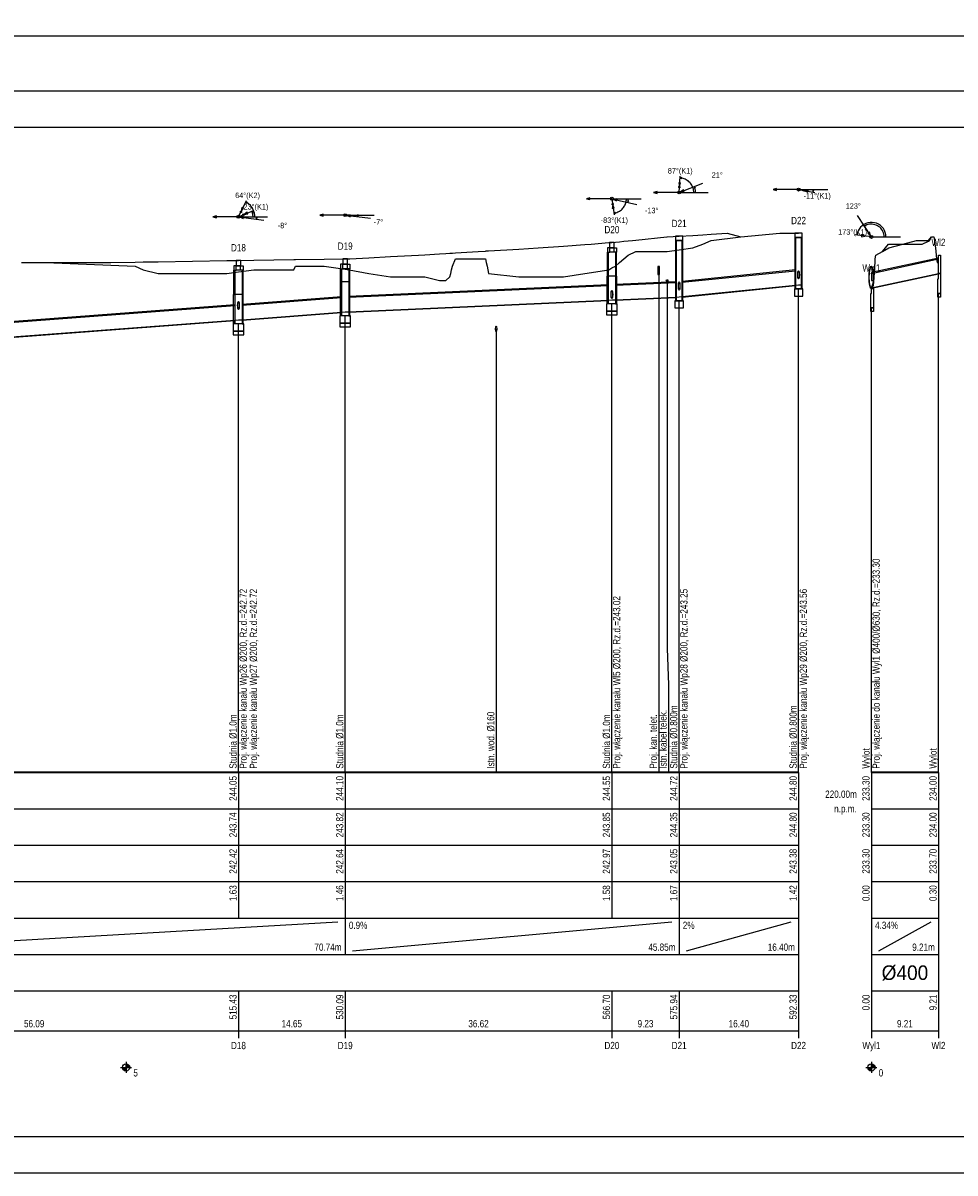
# Model space of a CAD drawing. Header units: metres. Extents: x 0 to 2625, y -705 to 306.
# Tile 22 of 34: x 1345 to 1601, y -10 to 306. Entities that reach past the tile are written whole.
import ezdxf
from ezdxf.enums import TextEntityAlignment as Align

# ---------------------------------------------------------------- set-up
doc = ezdxf.new("R2010")
doc.units = ezdxf.units.M
doc.header["$LTSCALE"] = 0.2
doc.layers.get('0').update_dxf_attribs({"color": 250, "linetype": 'CONTINUOUS'})
doc.layers.get('Defpoints').update_dxf_attribs({"linetype": 'CONTINUOUS'})
for name, color, linetype in [('Budynki', 7, 'CONTINUOUS'), ('Liczby', 7, 'CONTINUOUS'), ('Linie_opisowe', 7, 'CONTINUOUS'), ('Linie_tabeli', 7, 'CONTINUOUS'), ('Odcinki', 7, 'CONTINUOUS'), ('Opis_PZ', 7, 'CONTINUOUS'), ('Opis_uzbr_n', 7, 'CONTINUOUS'), ('Opis_wl', 7, 'CONTINUOUS'), ('Osie', 7, 'CONTINUOUS'), ('Teren_istn', 3, 'CONTINUOUS'), ('Teren_proj', 2, 'CONTINUOUS'), ('Uzbr_podz', 7, 'CONTINUOUS'), ('warstwa_nr_0', 8, 'CONTINUOUS'), ('Wezly', 7, 'CONTINUOUS'), ('Wymiary', 7, 'CONTINUOUS')]:
    doc.layers.add(name, color=color, linetype=linetype)
doc.styles.get("Standard").update_dxf_attribs({"font": 'arial.ttf'})
doc.dimstyles.new('ISO-25', dxfattribs={"dimtxt": 2.5, "dimasz": 2.5, "dimexe": 1.25, "dimexo": 0.625, "dimtad": 1, "dimdec": 4, "dimdsep": 46, "dimtxsty": 'Standard', "dimcen": 2.5, "dimadec": 0, "dimazin": 0, "dimtfac": 1, "dimtdec": 4, "dimtmove": 0, "dimatfit": 3, "dimfxl": 1, "dimtolj": 1, "dimtzin": 0, "dimarcsym": 0})

# ---------------------------------------------------------------- blocks, each defined once
blk = doc.blocks.new('*D3')
at = {"color": 0, "lineweight": -2, "transparency": 16777216}
for p, q in [((0, 287.62), (0, 303.44)), ((2625.3, 287.62), (2625.3, 303.44)), ((2.5, 302.19), (2622.8, 302.19))]:
    blk.add_line(p, q, dxfattribs=at)
at = {"color": 0, "transparency": 16777216}
for points in [[(2.5, 302.61), (2.5, 301.77), (0, 302.19)], [(2622.8, 302.61), (2622.8, 301.77), (2625.3, 302.19)]]:
    blk.add_solid(points, dxfattribs=at)
at = {"layer": 'Defpoints', "color": 0, "transparency": 16777216}
for p in [(2625.3, 302.19), (0, 287), (2625.3, 287)]:
    blk.add_point(p, dxfattribs=at)
at = {"color": 0, "transparency": 16777216, "insert": (1312.65, 304.09), "char_height": 2.5, "attachment_point": 5}
blk.add_mtext('\\A1;2625.2962', dxfattribs=at)

msp = doc.modelspace()

# ---------------------------------------------------------------- linework, layer by layer
at = {"layer": 'Budynki'}
for points in [[(1597.1023, 242), (1597.1023, 237), (1596.5023, 237), (1596.5023, 242)], [(1578.6858, 235), (1578.6858, 237.2), (1578.0858, 237.2), (1578.0858, 235)], [(1597.1023, 237), (1597.1023, 231.5), (1596.3023, 231.5), (1596.3023, 235.5), (1596.5023, 235.5), (1596.5023, 237)], [(1578.6858, 232.8), (1578.6858, 227.5), (1577.8858, 227.5), (1577.8858, 231.5), (1578.0858, 231.5), (1578.0858, 232.8)], [(1597.1023, 231.5), (1597.1023, 230.5), (1596.3023, 230.5), (1596.3023, 231.5)], [(1578.6858, 227.5), (1578.6858, 226.5), (1577.8858, 226.5), (1577.8858, 227.5)]]:
    msp.add_lwpolyline(points, close=True, dxfattribs=at)
at = {"layer": 'Liczby'}
for p, q in [((1371.9226, 19), (1374.9226, 19)), ((1372.425, 18.9302), (1374.4202, 19.0698)), ((1372.4323, 18.8608), (1374.4129, 19.1392)), ((1372.4445, 18.7921), (1374.4007, 19.2079)), ((1372.4613, 18.7244), (1374.3839, 19.2756)), ((1372.4829, 18.658), (1374.3623, 19.342)), ((1372.5091, 18.5933), (1374.3361, 19.4067)), ((1372.5397, 18.5305), (1374.3055, 19.4695)), ((1372.5746, 18.4701), (1374.2706, 19.5299)), ((1372.6136, 18.4122), (1374.2316, 19.5878)), ((1372.6566, 18.3572), (1374.1886, 19.6428)), ((1372.7033, 18.3053), (1374.1419, 19.6947)), ((1372.7535, 18.2569), (1374.0917, 19.7431)), ((1372.8069, 18.212), (1374.0383, 19.788)), ((1372.8634, 18.171), (1373.9818, 19.829)), ((1372.9226, 18.134), (1373.9226, 19.866)), ((1372.9842, 18.1012), (1373.861, 19.8988)), ((1373.048, 18.0728), (1373.7972, 19.9272)), ((1373.1136, 18.0489), (1373.7316, 19.9511)), ((1373.1807, 18.0297), (1373.6645, 19.9703)), ((1373.249, 18.0152), (1373.5962, 19.9848)), ((1373.3181, 18.0055), (1373.5271, 19.9945)), ((1373.3877, 18.0006), (1373.4575, 19.9994)), ((1373.4226, 20.5), (1373.4226, 17.5)), ((1576.5858, 19), (1579.5858, 19)), ((1577.0882, 18.9302), (1579.0834, 19.0698)), ((1577.0955, 18.8608), (1579.0761, 19.1392)), ((1577.1077, 18.7921), (1579.0639, 19.2079)), ((1577.1245, 18.7244), (1579.0471, 19.2756)), ((1577.1461, 18.658), (1579.0255, 19.342)), ((1577.1723, 18.5933), (1578.9993, 19.4067)), ((1577.2029, 18.5305), (1578.9687, 19.4695)), ((1577.2378, 18.4701), (1578.9338, 19.5299)), ((1577.2768, 18.4122), (1578.8948, 19.5878)), ((1577.3198, 18.3572), (1578.8518, 19.6428)), ((1577.3665, 18.3053), (1578.8051, 19.6947)), ((1577.4167, 18.2569), (1578.7549, 19.7431)), ((1577.4701, 18.212), (1578.7015, 19.788)), ((1577.5266, 18.171), (1578.645, 19.829)), ((1577.5858, 18.134), (1578.5858, 19.866)), ((1577.6474, 18.1012), (1578.5242, 19.8988)), ((1577.7112, 18.0728), (1578.4604, 19.9272)), ((1577.7768, 18.0489), (1578.3948, 19.9511)), ((1577.8439, 18.0297), (1578.3277, 19.9703)), ((1577.9122, 18.0152), (1578.2594, 19.9848)), ((1577.9813, 18.0055), (1578.1903, 19.9945)), ((1578.0509, 18.0006), (1578.1207, 19.9994)), ((1578.0858, 20.5), (1578.0858, 17.5))]:
    msp.add_line(p, q, dxfattribs=at)
for centre in [(1373.4226, 19), (1578.0858, 19)]:
    msp.add_circle(centre, 1, dxfattribs=at)
at = {"layer": 'Linie_opisowe'}
for p, q in [((1519.6841, 236.764), (1519.6841, 100)), ((1475.0641, 221.746), (1475.0641, 100))]:
    msp.add_line(p, q, dxfattribs=at)
msp.add_lwpolyline([(1521.9841, 235.001), (1521.9841, 134.04), (1522.3841, 124.04), (1522.3841, 100)], dxfattribs=at)
at = {"layer": 'Linie_tabeli'}
for p, q in [((1404.2879, 100), (1404.2879, 90)), ((1433.5955, 100), (1433.5955, 90)), ((1506.8289, 100), (1506.8289, 90)), ((1525.2952, 100), (1525.2952, 90)), ((1558.0858, 100), (1558.0858, 90)), ((1558.0858, 100), (1558.0858, 29)), ((1578.0858, 100), (1578.0858, 90)), ((1578.0858, 100), (1578.0858, 29)), ((1596.5023, 100), (1596.5023, 90)), ((1596.5023, 100), (1596.5023, 29)), ((373.4226, 90), (1558.0858, 90)), ((1404.2879, 90), (1404.2879, 60)), ((1433.5955, 90), (1433.5955, 60)), ((1506.8289, 90), (1506.8289, 60)), ((1525.2952, 90), (1525.2952, 60)), ((1558.0858, 90), (1558.0858, 60)), ((1578.0858, 90), (1596.5023, 90)), ((1578.0858, 90), (1578.0858, 60)), ((1596.5023, 90), (1596.5023, 60)), ((373.4226, 80), (1558.0858, 80)), ((1578.0858, 80), (1596.5023, 80)), ((373.4226, 70), (1558.0858, 70)), ((1578.0858, 70), (1596.5023, 70)), ((373.4226, 60), (1558.0858, 60)), ((1433.5955, 60), (1433.5955, 50)), ((1525.2952, 60), (1525.2952, 50)), ((1525.2952, 60), (1525.2952, 50)), ((1558.0858, 60), (1558.0858, 50)), ((1578.0858, 60), (1596.5023, 60)), ((1578.0858, 60), (1578.0858, 50)), ((1596.5023, 60), (1596.5023, 50)), ((1294.1079, 51), (1431.5955, 59)), ((1435.5955, 51), (1523.2952, 59)), ((1527.2952, 51), (1556.0858, 59)), ((1580.0858, 51), (1594.5023, 59)), ((373.4226, 50), (1558.0858, 50)), ((1558.0858, 50), (1558.0858, 40)), ((1578.0858, 50), (1596.5023, 50)), ((1596.5023, 50), (1596.5023, 40)), ((373.4226, 40), (1558.0858, 40)), ((1404.2879, 40), (1404.2879, 27)), ((1433.5955, 40), (1433.5955, 27)), ((1506.8289, 40), (1506.8289, 27)), ((1525.2952, 40), (1525.2952, 27)), ((1558.0858, 40), (1558.0858, 27)), ((1578.0858, 40), (1596.5023, 40)), ((1578.0858, 40), (1578.0858, 27)), ((1596.5023, 40), (1596.5023, 27)), ((373.4226, 29), (1558.0858, 29)), ((1578.0858, 29), (1596.5023, 29))]:
    msp.add_line(p, q, dxfattribs=at)
msp.add_lwpolyline([(30, 0), (2615.2962, 0), (2615.2962, 277), (30, 277)], close=True, dxfattribs=at)
for points in [[(1558.0858, 100), (1558.0858, 232.7245)], [(1596.5023, 100), (1596.5023, 231.5)], [(1506.8289, 100), (1506.8289, 228.6495)], [(1525.2952, 100), (1525.2952, 229.4895)], [(1578.0858, 100), (1578.0858, 227.5)], [(1433.5955, 100), (1433.5955, 225.324)], [(1404.2879, 100), (1404.2879, 223.1259)]]:
    msp.add_lwpolyline(points, dxfattribs=at)
for points in [[(373.4226, 100, 0.5, 0.5, 0), (1558.0858, 100, 0.5, 0.5, 0)], [(1578.0858, 100, 0.5, 0.5, 0), (1596.5023, 100, 0.5, 0.5, 0)]]:
    msp.add_lwpolyline(points, format="xyseb", dxfattribs=at)
at = {"layer": 'Odcinki'}
for points in [[(1578.0858, 237), (1596.5023, 241), (1596.5023, 241.2), (1578.0858, 237.2)], [(1526.0952, 234.6055), (1557.2858, 237.7245), (1557.2858, 237.9245), (1526.0952, 234.8055)], [(1578.0858, 233), (1596.5023, 237), (1596.5023, 236.8), (1578.0858, 232.8)], [(1434.5955, 230.444), (1505.8289, 233.6495), (1505.8289, 233.8495), (1434.5955, 230.644)], [(1507.8289, 233.7395), (1524.4952, 234.4895), (1524.4952, 234.6895), (1507.8289, 233.9395)], [(1526.0952, 230.6055), (1557.2858, 233.7245), (1557.2858, 233.5245), (1526.0952, 230.4055)], [(1405.2879, 228.2759), (1432.5955, 230.324), (1432.5955, 230.524), (1405.2879, 228.4759)], [(1507.8289, 229.7395), (1524.4952, 230.4895), (1524.4952, 230.2895), (1507.8289, 229.5395)], [(1293.1079, 219.8624), (1403.2879, 228.1259), (1403.2879, 228.3259), (1293.1079, 220.0624)], [(1434.5955, 226.444), (1505.8289, 229.6495), (1505.8289, 229.4495), (1434.5955, 226.244)], [(1405.2879, 224.2759), (1432.5955, 226.324), (1432.5955, 226.124), (1405.2879, 224.0759)], [(1293.1079, 215.8624), (1403.2879, 224.1259), (1403.2879, 223.9259), (1293.1079, 215.6624)]]:
    msp.add_lwpolyline(points, close=True, dxfattribs=at)
at = {"layer": 'Opis_wl'}
for centre, major_axis in [((1558.0858, 236.6), (0, -1.1)), ((1558.0858, 236.6), (0, -1)), ((1578.0858, 235.8636), (0, -3.15)), ((1578.0858, 235.8636), (0, -2.864)), ((1525.2952, 233.5255), (0, -1.1)), ((1525.2952, 233.5255), (0, -1)), ((1506.8289, 231.1945), (0, -1.1)), ((1506.8289, 231.1945), (0, -1)), ((1404.2879, 228.2009), (0, -1.1)), ((1404.2879, 228.2009), (0, -1.1)), ((1404.2879, 228.2009), (0, -1)), ((1404.2879, 228.2009), (0, -1))]:
    msp.add_ellipse(centre, major_axis=major_axis, ratio=0.2, dxfattribs=at)
at = {"layer": 'Osie'}
for p, q in [((1525.2952, 259.2045), (1533.2952, 259.2045)), ((1558.0858, 260), (1566.0858, 260)), ((1506.8289, 257.4987), (1514.8289, 257.4987)), ((1433.5955, 252.9805), (1441.5955, 252.9805)), ((1404.2879, 252.5341), (1412.2879, 252.5341)), ((1578.0858, 247), (1586.0858, 247))]:
    msp.add_line(p, q, dxfattribs=at)
at = {"layer": 'Teren_istn'}
for points in [[(1344.7265, 240), (1351.3594, 240), (1375.9129, 239), (1378.1354, 238), (1382.2559, 237), (1401.0909, 237), (1404.2879, 237.4318), (1408.4957, 238), (1419.4868, 238), (1419.9701, 239), (1427.8538, 239), (1433.5955, 238.1639), (1434.7214, 238), (1440.06, 237), (1446.0422, 236), (1455.4982, 236), (1459.5199, 235), (1461.2356, 235), (1462.3201, 236), (1462.597, 237), (1462.8163, 238), (1463.0406, 239), (1463.8844, 241), (1472.1217, 241), (1472.3304, 240), (1472.5392, 239), (1472.7475, 238), (1472.9556, 237), (1481.2657, 236), (1493.5141, 236), (1499.4425, 237), (1505.9739, 238), (1506.8289, 238.4717), (1507.7865, 239), (1508.9374, 240), (1510.1507, 241), (1511.2982, 242), (1513.4242, 243), (1521.9784, 243), (1525.2952, 243.469), (1529.0502, 244), (1531.7841, 245), (1534.1096, 246), (1542.2316, 247), (1552.9439, 248), (1558.0858, 248)], [(1578.0858, 233), (1578.4638, 234), (1578.7146, 235), (1578.8755, 236), (1578.9573, 237), (1579.0085, 238), (1579.0529, 239), (1579.0894, 240), (1579.1213, 241), (1579.2941, 242), (1581.1262, 243), (1582.8362, 244), (1586.7436, 245), (1590.4943, 246), (1593.7719, 246), (1594.6243, 247), (1595.2683, 247), (1595.3956, 246), (1595.5206, 245), (1595.6425, 244), (1595.7624, 243), (1595.8823, 242), (1595.9998, 241), (1596.149, 240), (1596.5023, 240)]]:
    msp.add_lwpolyline(points, dxfattribs=at)
at = {"layer": 'Teren_proj'}
for points in [[(1351.3594, 240), (1369.231, 240), (1375.9129, 240.1018), (1378.1354, 240.1357), (1382.2559, 240.1984), (1401.0909, 240.4854), (1404.2879, 240.5341), (1408.4957, 240.5982), (1419.4868, 240.7656), (1419.9701, 240.773), (1427.8538, 240.8931), (1433.5955, 240.9805), (1434.7214, 240.9977), (1434.8728, 241), (1440.06, 241.2757), (1446.0422, 241.5937), (1453.6863, 242), (1455.4982, 242.1105), (1459.5199, 242.3559), (1461.2356, 242.4605), (1462.3201, 242.5267), (1462.597, 242.5436), (1462.8163, 242.557), (1463.0406, 242.5707), (1463.8844, 242.6221), (1470.0783, 243), (1472.1217, 243.1239), (1472.3304, 243.1366), (1472.5392, 243.1492), (1472.7475, 243.1619), (1472.9556, 243.1745), (1481.2657, 243.6784), (1486.5686, 244), (1493.5141, 244.4755), (1499.4425, 244.8813), (1501.1759, 245), (1505.9739, 245.4233), (1506.8289, 245.4987), (1507.7865, 245.5832), (1508.9374, 245.6847), (1510.1507, 245.7918), (1511.2982, 245.893), (1512.5108, 246), (1513.4242, 246.0973), (1521.9, 247), (1521.9784, 247.0047), (1525.2952, 247.2045), (1529.0502, 247.4307), (1531.7841, 247.5954), (1534.1096, 247.7354), (1538.5018, 248), (1542.2316, 247)], [(1586.7436, 245), (1590.4943, 245), (1591.9951, 245), (1593.7719, 245.8607), (1594.0594, 246), (1594.6243, 247)], [(1581.1262, 243), (1582.7377, 245), (1582.8362, 245), (1586.7436, 245)]]:
    msp.add_lwpolyline(points, dxfattribs=at)
at = {"layer": 'Uzbr_podz'}
for points in [[(1519.4641, 236.664), (1519.9041, 236.664), (1519.9041, 238.864), (1519.4641, 238.864)], [(1519.4841, 236.764), (1519.8841, 236.764), (1519.8841, 238.764), (1519.4841, 238.764)]]:
    msp.add_lwpolyline(points, close=True, dxfattribs=at)
msp.add_circle((1521.9841, 235.001), 0.25, dxfattribs=at)
for major_axis in [(0, -0.84), (0, -0.8)]:
    msp.add_ellipse((1475.0641, 221.746), major_axis=major_axis, ratio=0.2, dxfattribs=at)
at = {"layer": 'warstwa_nr_0'}
msp.add_lwpolyline([(0, -10), (2625.2962, -10), (2625.2962, 287), (0, 287)], close=True, dxfattribs=at)
at = {"layer": 'Wezly'}
for p, q in [((1507.4289, 243.9987), (1506.2289, 243.9987)), ((1507.4289, 242.7987), (1506.2289, 242.7987)), ((1404.8879, 239.0341), (1403.6879, 239.0341)), ((1404.8879, 237.8341), (1403.6879, 237.8341)), ((1434.1955, 239.4805), (1432.9955, 239.4805)), ((1434.1955, 238.2805), (1432.9955, 238.2805)), ((1434.7155, 234.6805), (1432.4755, 234.6805)), ((1507.9489, 236.1987), (1505.7089, 236.1987)), ((1405.4079, 231.2341), (1403.1679, 231.2341))]:
    msp.add_line(p, q, dxfattribs=at)
for points in [[(1524.2952, 246.0045), (1526.2952, 246.0045), (1526.2952, 247.2045), (1524.2952, 247.2045)], [(1557.0858, 246.8), (1559.0858, 246.8), (1559.0858, 248), (1557.0858, 248)], [(1557.0858, 232.7245), (1559.0858, 232.7245), (1559.0858, 246.8), (1557.0858, 246.8)], [(1557.2858, 232.7245), (1558.8858, 232.7245), (1558.8858, 246.8), (1557.2858, 246.8)], [(1506.2289, 243.9987), (1505.5789, 243.9987), (1505.5789, 242.7987), (1506.2289, 242.7987)], [(1506.2049, 243.9987), (1507.4529, 243.9987), (1507.4529, 245.4987), (1506.2049, 245.4987)], [(1507.4289, 243.9987), (1508.0789, 243.9987), (1508.0789, 242.7987), (1507.4289, 242.7987)], [(1524.2952, 229.4895), (1526.2952, 229.4895), (1526.2952, 246.0045), (1524.2952, 246.0045)], [(1524.4952, 229.4895), (1526.0952, 229.4895), (1526.0952, 246.0045), (1524.4952, 246.0045)], [(1403.6639, 239.0341), (1404.9119, 239.0341), (1404.9119, 240.5341), (1403.6639, 240.5341)], [(1432.9715, 239.4805), (1434.2195, 239.4805), (1434.2195, 240.9805), (1432.9715, 240.9805)], [(1505.8289, 236.1987), (1505.5789, 236.1987), (1505.5789, 242.7987), (1505.8289, 242.7987)], [(1507.8289, 236.1987), (1508.0789, 236.1987), (1508.0789, 242.7987), (1507.8289, 242.7987)], [(1403.6879, 239.0341), (1403.0379, 239.0341), (1403.0379, 237.8341), (1403.6879, 237.8341)], [(1403.2879, 231.2341), (1403.0379, 231.2341), (1403.0379, 237.8341), (1403.2879, 237.8341)], [(1404.8879, 239.0341), (1405.5379, 239.0341), (1405.5379, 237.8341), (1404.8879, 237.8341)], [(1405.2879, 231.2341), (1405.5379, 231.2341), (1405.5379, 237.8341), (1405.2879, 237.8341)], [(1432.9955, 239.4805), (1432.3455, 239.4805), (1432.3455, 238.2805), (1432.9955, 238.2805)], [(1432.5955, 234.6805), (1432.3455, 234.6805), (1432.3455, 238.2805), (1432.5955, 238.2805)], [(1434.1955, 239.4805), (1434.8455, 239.4805), (1434.8455, 238.2805), (1434.1955, 238.2805)], [(1434.5955, 234.6805), (1434.8455, 234.6805), (1434.8455, 238.2805), (1434.5955, 238.2805)], [(1432.5955, 225.324), (1432.2755, 225.324), (1432.2755, 234.6805), (1432.5955, 234.6805)], [(1434.5955, 225.324), (1434.9155, 225.324), (1434.9155, 234.6805), (1434.5955, 234.6805)], [(1505.8289, 228.6495), (1505.5089, 228.6495), (1505.5089, 236.1987), (1505.8289, 236.1987)], [(1507.8289, 228.6495), (1508.1489, 228.6495), (1508.1489, 236.1987), (1507.8289, 236.1987)], [(1558.0858, 232.7245), (1557.2858, 232.7245), (1557.2858, 233.7245), (1558.0858, 233.8045), (1558.8858, 233.8045), (1558.8858, 232.7245)], [(1403.2879, 223.1259), (1402.9679, 223.1259), (1402.9679, 231.2341), (1403.2879, 231.2341)], [(1405.2879, 223.1259), (1405.6079, 223.1259), (1405.6079, 231.2341), (1405.2879, 231.2341)], [(1525.2952, 229.4895), (1524.4952, 229.4895), (1524.4952, 230.4895), (1525.2952, 230.5255), (1526.0952, 230.6055), (1526.0952, 229.4895)], [(1556.9338, 230.7245), (1559.2378, 230.7245), (1559.2378, 232.7245), (1556.9338, 232.7245)], [(1505.3889, 226.6495), (1508.2689, 226.6495), (1508.2689, 228.6495), (1505.3889, 228.6495)], [(1506.8289, 228.6495), (1505.8289, 228.6495), (1505.8289, 229.6495), (1506.8289, 229.6945), (1507.8289, 229.7395), (1507.8289, 228.6495)], [(1524.1432, 227.4895), (1526.4472, 227.4895), (1526.4472, 229.4895), (1524.1432, 229.4895)], [(1404.2879, 223.1259), (1403.2879, 223.1259), (1403.2879, 224.1259), (1404.2879, 224.2009), (1405.2879, 224.2759), (1405.2879, 223.1259)], [(1432.1555, 223.324), (1435.0355, 223.324), (1435.0355, 225.324), (1432.1555, 225.324)], [(1433.5955, 225.324), (1432.5955, 225.324), (1432.5955, 226.324), (1433.5955, 226.399), (1434.5955, 226.444), (1434.5955, 225.324)], [(1505.3889, 225.6495), (1508.2689, 225.6495), (1508.2689, 226.6495), (1505.3889, 226.6495)], [(1402.8479, 221.1259), (1405.7279, 221.1259), (1405.7279, 223.1259), (1402.8479, 223.1259)], [(1402.8479, 220.1259), (1405.7279, 220.1259), (1405.7279, 221.1259), (1402.8479, 221.1259)], [(1432.1555, 222.324), (1435.0355, 222.324), (1435.0355, 223.324), (1432.1555, 223.324)]]:
    msp.add_lwpolyline(points, close=True, dxfattribs=at)
at = {"layer": 'Wymiary'}
for p, q in [((1525.2952, 259.2045), (1525.5544, 263.697)), ((1525.2952, 259.2045), (1518.2952, 259.2045)), ((1525.2952, 259.2045), (1531.8228, 261.7326)), ((1558.0858, 260), (1551.0858, 260)), ((1558.0858, 260), (1562.5089, 259.1717)), ((1404.2879, 252.5341), (1406.4854, 257.0253)), ((1506.8289, 257.4987), (1499.8289, 257.4987)), ((1506.8289, 257.4987), (1507.4126, 253.0367)), ((1506.8289, 257.4987), (1513.6531, 255.9397)), ((1404.2879, 252.5341), (1408.4444, 254.2585)), ((1433.5955, 252.9805), (1426.5955, 252.9805)), ((1433.5955, 252.9805), (1440.5409, 252.1073)), ((1578.0858, 247), (1574.2967, 252.8858)), ((1404.2879, 252.5341), (1397.2879, 252.5341)), ((1404.2879, 252.5341), (1411.2238, 251.5889)), ((1578.0858, 247), (1575.9206, 250.3633)), ((1578.0858, 247), (1573.6172, 247.5307))]:
    msp.add_line(p, q, dxfattribs=at)
for points in [[(1525.5256, 263.1979), (1526.0003, 263.0409), (1526.0152, 263.2993)], [(1518.2952, 259.2045), (1519.2612, 258.9457), (1519.2612, 259.4633)], [(1525.3931, 260.9017), (1525.7072, 261.8511), (1525.1904, 261.8809)], [(1525.6682, 259.349), (1526.6624, 259.4565), (1526.4755, 259.9392)], [(1529.4915, 260.8297), (1529.5453, 260.3326), (1529.7866, 260.4261)], [(1551.0858, 260), (1552.0517, 259.7412), (1552.0517, 260.2588)], [(1559.7568, 259.6871), (1560.6586, 259.2549), (1560.7538, 259.7637)], [(1562.0175, 259.2638), (1562.2336, 259.7147), (1561.9792, 259.7623)], [(1406.2656, 256.5762), (1406.6426, 256.2477), (1406.7563, 256.4801)], [(1499.8289, 257.4987), (1500.7948, 257.2399), (1500.7948, 257.7575)], [(1507.0494, 255.8131), (1506.9181, 254.8218), (1507.4313, 254.8889)], [(1507.2188, 257.4096), (1508.1029, 256.9422), (1508.2181, 257.4468)], [(1511.2159, 256.4965), (1511.4496, 256.9385), (1511.1973, 256.9962)], [(1397.2879, 252.5341), (1398.2538, 252.2752), (1398.2538, 252.7929)], [(1404.6842, 252.4801), (1405.6064, 252.0932), (1405.6763, 252.6061)], [(1405.035, 254.0611), (1405.692, 254.815), (1405.2271, 255.0425)], [(1405.8581, 253.1855), (1406.8495, 253.3166), (1406.6511, 253.7947)], [(1407.9826, 254.0669), (1408.0481, 253.5712), (1408.2872, 253.6704)], [(1426.5955, 252.9805), (1427.5615, 252.7217), (1427.5615, 253.2394)], [(1433.9924, 252.9306), (1434.9185, 252.5533), (1434.9831, 253.0669)], [(1437.0682, 252.5439), (1437.2568, 253.0069), (1437.0001, 253.0392)], [(1507.3478, 253.5325), (1507.8434, 253.4669), (1507.8099, 253.7235)], [(1409.2421, 251.859), (1409.4355, 252.32), (1409.1791, 252.355)], [(1576.1913, 249.9429), (1576.6674, 250.0955), (1576.5273, 250.3132)], [(1574.1137, 247.4718), (1574.2992, 247.9361), (1574.0422, 247.9666)], [(1576.3977, 247.2005), (1575.469, 247.5714), (1575.408, 247.0574)], [(1577.8693, 247.3363), (1577.5641, 248.2886), (1577.1288, 248.0084)], [(1577.8693, 247.3363), (1577.5641, 248.2886), (1577.1288, 248.0084)]]:
    msp.add_lwpolyline(points, close=True, dxfattribs=at)
for points in [[(1529.2952, 259.2045), (1529.2838, 259.5069), (1529.2495, 259.8075), (1529.1926, 260.1046), (1529.1134, 260.3967), (1529.0124, 260.6819), (1528.8901, 260.9586), (1528.7472, 261.2253), (1528.5846, 261.4804), (1528.4032, 261.7226), (1528.204, 261.9503), (1527.9881, 262.1623), (1527.7568, 262.3574), (1527.5115, 262.5344), (1527.2534, 262.6924), (1526.9842, 262.8304), (1526.7053, 262.9477), (1526.4183, 263.0436), (1526.1249, 263.1175), (1525.8268, 263.169), (1525.5256, 263.1979)], [(1529.7952, 259.2045), (1529.7922, 259.3707), (1529.7829, 259.5368), (1529.7676, 259.7023), (1529.7462, 259.8672), (1529.7186, 260.0312), (1529.6851, 260.194), (1529.6455, 260.3555), (1529.6, 260.5154), (1529.5487, 260.6736), (1529.4915, 260.8297)], [(1562.0175, 259.2638), (1562.0304, 259.3367), (1562.042, 259.4098), (1562.0523, 259.4831), (1562.0612, 259.5566), (1562.0687, 259.6303), (1562.0749, 259.7041), (1562.0797, 259.778), (1562.0831, 259.8519), (1562.0851, 259.926), (1562.0858, 260)], [(1408.7879, 252.5341), (1408.7809, 252.785), (1408.7599, 253.0351), (1408.725, 253.2837), (1408.6763, 253.5299), (1408.614, 253.7731), (1408.5381, 254.0124), (1408.4491, 254.2471), (1408.3471, 254.4764), (1408.2325, 254.6997), (1408.1056, 254.9163), (1407.9668, 255.1255), (1407.8166, 255.3266), (1407.6554, 255.519), (1407.4837, 255.7021), (1407.3021, 255.8754), (1407.1111, 256.0383), (1406.9113, 256.1902), (1406.7034, 256.3308), (1406.4879, 256.4596), (1406.2656, 256.5762)], [(1507.3478, 253.5325), (1507.6319, 253.5802), (1507.9118, 253.6481), (1508.1862, 253.736), (1508.4535, 253.8435), (1508.7123, 253.9699), (1508.9614, 254.1146), (1509.1995, 254.2769), (1509.4252, 254.4558), (1509.6375, 254.6506), (1509.8352, 254.8601), (1510.0173, 255.0833), (1510.1829, 255.3191), (1510.331, 255.5661), (1510.461, 255.8232), (1510.5722, 256.089), (1510.664, 256.362), (1510.7358, 256.641), (1510.7874, 256.9244), (1510.8185, 257.2108), (1510.8289, 257.4987)], [(1511.2159, 256.4965), (1511.2373, 256.5953), (1511.2564, 256.6945), (1511.2734, 256.7942), (1511.2881, 256.8941), (1511.3005, 256.9944), (1511.3107, 257.095), (1511.3187, 257.1957), (1511.3243, 257.2967), (1511.3277, 257.3977), (1511.3289, 257.4987)], [(1408.2879, 252.5341), (1408.2848, 252.6913), (1408.2755, 252.8483), (1408.2601, 253.0049), (1408.2385, 253.1607), (1408.2108, 253.3155), (1408.1771, 253.4691), (1408.1373, 253.6213), (1408.0916, 253.7718), (1408.04, 253.9204), (1407.9826, 254.0669)], [(1437.0682, 252.5439), (1437.0734, 252.5874), (1437.078, 252.6309), (1437.0821, 252.6745), (1437.0857, 252.7181), (1437.0887, 252.7618), (1437.0912, 252.8055), (1437.0931, 252.8492), (1437.0944, 252.893), (1437.0953, 252.9368), (1437.0955, 252.9805)], [(1409.2421, 251.859), (1409.2508, 251.9261), (1409.2586, 251.9934), (1409.2654, 252.0607), (1409.2714, 252.1282), (1409.2764, 252.1957), (1409.2806, 252.2633), (1409.2838, 252.331), (1409.2861, 252.3986), (1409.2874, 252.4663), (1409.2879, 252.5341)], [(1582.0858, 247), (1582.0402, 247.6024), (1581.9044, 248.191), (1581.6815, 248.7525), (1581.3765, 249.274), (1580.9966, 249.7436), (1580.5502, 250.1507), (1580.0476, 250.4859), (1579.5003, 250.7415), (1578.9207, 250.9119), (1578.3221, 250.993), (1577.7181, 250.9831), (1577.1224, 250.8823), (1576.5488, 250.6929), (1576.0102, 250.4193), (1575.5189, 250.0678), (1575.0862, 249.6462), (1574.7219, 249.1643), (1574.4343, 248.6331), (1574.2301, 248.0645), (1574.1137, 247.4718)], [(1581.5858, 247), (1581.5657, 247.3743), (1581.5058, 247.7442), (1581.4066, 248.1057), (1581.2693, 248.4544), (1581.0955, 248.7865), (1580.8872, 249.0981), (1580.6468, 249.3857), (1580.377, 249.6458), (1580.0809, 249.8757), (1579.762, 250.0725), (1579.4238, 250.2341), (1579.0703, 250.3587), (1578.7055, 250.4447), (1578.3336, 250.4912), (1577.9588, 250.4977), (1577.5855, 250.4641), (1577.218, 250.3907), (1576.8604, 250.2785), (1576.5168, 250.1286), (1576.1913, 249.9429)]]:
    msp.add_lwpolyline(points, dxfattribs=at)
for centre, radius in [((1525.2952, 259.2045), 0.4), ((1525.3816, 260.702), 0.2), ((1558.0858, 260), 0.4), ((1559.5602, 259.7239), 0.2), ((1506.8289, 257.4987), 0.4), ((1507.0235, 256.0114), 0.2), ((1404.2879, 252.5341), 0.4), ((1404.9471, 253.8814), 0.2), ((1405.6734, 253.1089), 0.2), ((1433.5955, 252.9805), 0.4), ((1578.0858, 247), 0.4)]:
    msp.add_circle(centre, radius, dxfattribs=at)

# ---------------------------------------------------------------- texts
at = {"layer": 'Liczby', "width": 0.8}
for s, height, p in [('87%%D(K1)', 1.5, (1525.5947, 264.3959)), ('21%%D', 1.5, (1535.7393, 263.2494)), ('64%%D(K2)', 1.5, (1406.793, 257.6541)), ('-11%%D(K1)', 1.5, (1563.197, 257.5429)), ('23%%D(K1)', 1.5, (1409.091, 254.5267)), ('123%%D', 1.5, (1573.1059, 254.7357)), ('-13%%D', 1.5, (1517.7476, 253.5043)), ('-8%%D', 1.5, (1416.3762, 249.3868)), ('-7%%D', 1.5, (1442.7237, 250.3328)), ('-83%%D(K1)', 1.5, (1507.5034, 250.8427)), ('D20', 2, (1506.8289, 247.9987)), ('D21', 2, (1525.2952, 249.7045)), ('D22', 2, (1558.0858, 250.5)), ('173%%D(K1)', 1.5, (1572.9221, 247.6133)), ('Wl2', 2, (1596.5023, 244.5)), ('D18', 2, (1404.2879, 243.0341)), ('D19', 2, (1433.5955, 243.4805)), ('Wyl1', 2, (1578.0858, 237.5)), ('56.09', 2, (1348.1979, 30)), ('14.65', 2, (1418.9417, 30)), ('36.62', 2, (1470.2122, 30)), ('9.23', 2, (1516.0621, 30)), ('16.40', 2, (1541.6905, 30)), ('9.21', 2, (1587.2941, 30)), ('D18', 2, (1404.2879, 24)), ('D19', 2, (1433.5955, 24)), ('D20', 2, (1506.8289, 24)), ('D21', 2, (1525.2952, 24)), ('D22', 2, (1558.0858, 24)), ('Wyl1', 2, (1578.0858, 24)), ('Wl2', 2, (1596.5023, 24))]:
    msp.add_text(s, height=height, dxfattribs=at).set_placement(p, align=Align.CENTER)
for s, p in [('244.05', (1403.7879, 99)), ('244.10', (1433.0955, 99)), ('244.55', (1506.3289, 99)), ('244.72', (1524.7952, 99)), ('244.80', (1557.5858, 99)), ('233.30', (1577.5858, 99)), ('234.00', (1596.0023, 99)), ('243.74', (1403.7879, 89)), ('243.82', (1433.0955, 89)), ('243.85', (1506.3289, 89)), ('244.35', (1524.7952, 89)), ('244.80', (1557.5858, 89)), ('233.30', (1577.5858, 89)), ('234.00', (1596.0023, 89)), ('242.42', (1403.7879, 79)), ('242.64', (1433.0955, 79)), ('242.97', (1506.3289, 79)), ('243.05', (1524.7952, 79)), ('243.38', (1557.5858, 79)), ('233.30', (1577.5858, 79)), ('233.70', (1596.0023, 79)), ('1.63', (1403.7879, 69)), ('1.46', (1433.0955, 69)), ('1.58', (1506.3289, 69)), ('1.67', (1524.7952, 69)), ('1.42', (1557.5858, 69)), ('0.00', (1577.5858, 69)), ('0.30', (1596.0023, 69)), ('515.43', (1403.7879, 39)), ('530.09', (1433.0955, 39)), ('566.70', (1506.3289, 39)), ('575.94', (1524.7952, 39)), ('592.33', (1557.5858, 39)), ('0.00', (1577.5858, 39)), ('9.21', (1596.0023, 39))]:
    msp.add_text(s, height=2, rotation=90, dxfattribs=at).set_placement(p, align=Align.RIGHT)
for s, p in [('0.9%', (1434.5955, 57)), ('2%', (1526.2952, 57)), ('4.34%', (1579.0858, 57)), ('5', (1375.4226, 16.5)), ('0', (1580.0858, 16.5))]:
    msp.add_text(s, height=2, dxfattribs=at).set_placement(p)
for s, p in [('70.74m', (1432.5955, 51)), ('45.85m', (1524.2952, 51)), ('16.40m', (1557.0858, 51)), ('9.21m', (1595.5023, 51))]:
    msp.add_text(s, height=2, dxfattribs=at).set_placement(p, align=Align.RIGHT)
at = {"layer": 'Liczby', "width": 0.936367}
msp.add_text('%%C400', height=4, dxfattribs=at).set_placement((1580.8941, 43), (1593.6941, 43), align=Align.FIT)
at = {"layer": 'Linie_tabeli', "width": 0.8}
for s, p in [('220.00m', (1574.0858, 93)), ('n.p.m.', (1574.0858, 89))]:
    msp.add_text(s, height=2, dxfattribs=at).set_placement(p, align=Align.RIGHT)
at = {"layer": 'Opis_PZ', "width": 0.8}
for s, p in [('Studnia %%C0.800m', (1524.7952, 101)), ('Studnia %%C0.800m', (1557.5858, 101)), ('Studnia %%C1.0m', (1403.7879, 101)), ('Studnia %%C1.0m', (1433.0955, 101)), ('Studnia %%C1.0m', (1506.3289, 101)), ('Wylot', (1577.5858, 101)), ('Wylot', (1596.0023, 101))]:
    msp.add_text(s, height=2, rotation=90, dxfattribs=at).set_placement(p)
at = {"layer": 'Opis_uzbr_n', "width": 0.8}
for s, p in [('Istn. kabel telek.', (1521.8841, 101)), ('Istn. wod. %%C160', (1474.5641, 101)), ('Proj. kan. telet.', (1519.1841, 101))]:
    msp.add_text(s, height=2, rotation=90, dxfattribs=at).set_placement(p)
at = {"layer": 'Opis_wl', "width": 0.8}
for s, p in [('Proj. włączenie do kanału Wyl1 %%C400/%%C630, Rz.d.=233.30', (1580.3858, 101)), ('Proj. włączenie kanału Wp26 %%C200, Rz.d.=242.72', (1406.5879, 101)), ('Proj. włączenie kanału Wp27 %%C200, Rz.d.=242.72', (1409.3879, 101)), ('Proj. włączenie kanału Wl5 %%C200, Rz.d.=243.02', (1509.1289, 101)), ('Proj. włączenie kanału Wp28 %%C200, Rz.d.=243.25', (1527.5952, 101)), ('Proj. włączenie kanału Wp29 %%C200, Rz.d.=243.56', (1560.3858, 101))]:
    msp.add_text(s, height=2, rotation=90, dxfattribs=at).set_placement(p)

# ---------------------------------------------------------------- dimensions: what is measured, and where the dimension line sits
dim = msp.add_linear_dim(base=(2625.2962, 302.18872), p1=(0, 287), p2=(2625.2962, 287), dimstyle='ISO-25')
dim.commit()
dim.dimension.update_dxf_attribs({"geometry": '*D3', "text_midpoint": (1312.6481, 304.09015)})

doc.saveas('drawing.dxf')
